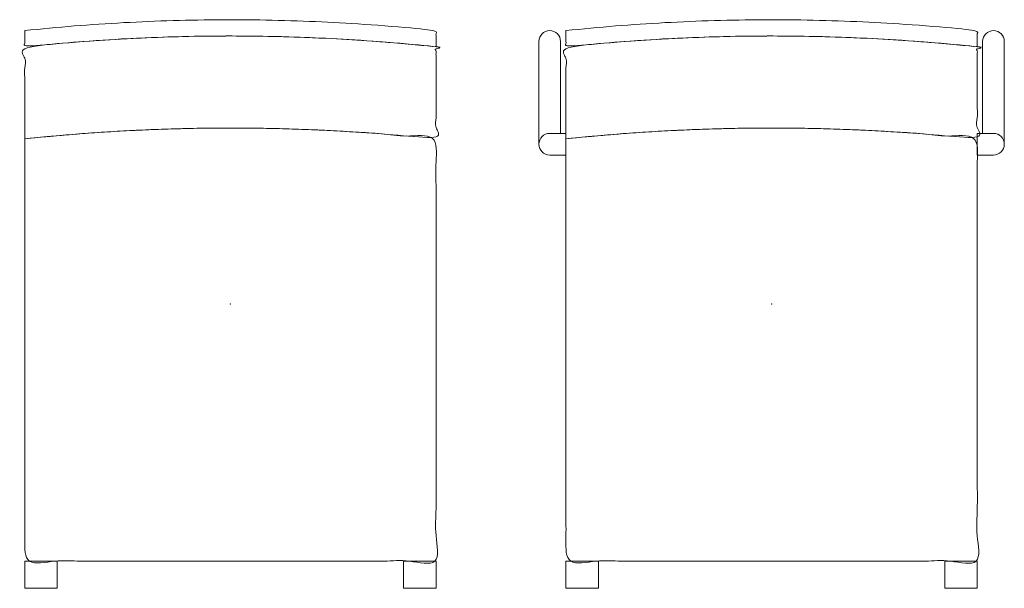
# Model space of a CAD drawing. Header units: metres. Extents: x -0.195 to 0.715, y -0.246 to 0.279.
import ezdxf

# ---------------------------------------------------------------- set-up
doc = ezdxf.new("R2010")
doc.units = ezdxf.units.M
doc.header["$MEASUREMENT"] = 0
doc.layers.add('72_VITRA_INSERT', color=7, linetype='Continuous')
for name, color, linetype, lineweight in [('72_VITRA_STANDARD_D2_CH_FOOT', 7, 'Continuous', 5), ('72_VITRA_STANDARD_D2_CH_SEAT', 7, 'Continuous', 5), ('D2SNAP', 1, 'Continuous', 5)]:
    doc.layers.add(name, color=color, linetype=linetype, lineweight=lineweight)

# ---------------------------------------------------------------- blocks, each defined once
blk = doc.blocks.new('72_VITRA_STANDARD_D2_03_SEAT')
at = {"layer": '72_VITRA_STANDARD_D2_CH_SEAT'}
for points in [[(-0.1899999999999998, 0.2525000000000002), (-0.1899999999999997, 0.2450000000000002), (-0.1899999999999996, 0.2375000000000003), (-3.1e-15, 0.2574588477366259), (0.1900000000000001, 0.2375000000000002), (0.1900000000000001, 0.2450000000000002), (0.1900000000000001, 0.2525000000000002), (1e-16, 0.2724588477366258), (-0.1899999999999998, 0.2525000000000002)], [(-0.1899999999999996, 0.1525000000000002), (3e-16, 0.1724588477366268), (0.1900000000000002, 0.1525000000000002), (0.1900000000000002, 0.1950000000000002), (0.1900000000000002, 0.2375000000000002), (2e-16, 0.2574588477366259), (-0.1899999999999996, 0.2375000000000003), (-0.1899999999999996, 0.1950000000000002), (-0.1899999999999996, 0.1525000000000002)], [(-0.1899999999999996, 0.1525000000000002), (-0.1899999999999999, -0.0424999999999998), (-0.1900000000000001, -0.2374999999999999), (-1e-16, -0.2374999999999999), (0.1899999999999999, -0.2374999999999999), (0.1900000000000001, -0.0424999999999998), (0.1900000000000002, 0.1525000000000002), (2e-16, 0.1724588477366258), (-0.1899999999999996, 0.1525000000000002)]]:
    blk.add_open_spline(points, degree=2, knots=[0, 0, 0, 1, 1, 2, 2, 3, 3, 4, 4, 4], dxfattribs=at)
at = {"layer": 'D2SNAP'}
blk.add_point((0, 0), dxfattribs=at)
blk = doc.blocks.new('72_VITRA_STANDARD_D2_03_FEET')
at = {"layer": '72_VITRA_STANDARD_D2_CH_FOOT'}
for points in [[(-0.1900000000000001, -0.2624999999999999), (-0.1600000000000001, -0.2624999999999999), (-0.1600000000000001, -0.2374999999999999), (-0.1900000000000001, -0.2374999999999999)], [(0.1599999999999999, -0.2374999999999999), (0.1599999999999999, -0.2624999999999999), (0.1899999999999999, -0.2624999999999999), (0.1899999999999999, -0.2374999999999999)]]:
    blk.add_lwpolyline(points, close=True, dxfattribs=at)
at = {"layer": 'D2SNAP'}
blk.add_point((0, 0), dxfattribs=at)
blk = doc.blocks.new('72vitra_standard26FF78E1F6FC04BD6A3CA39FFDF0B19AA')
for name in ['72_VITRA_STANDARD_D2_03_SEAT', '72_VITRA_STANDARD_D2_03_FEET']:
    blk.add_blockref(name, (0, 0.0166))
blk = doc.blocks.new('XCAD030F71492662DDB8C0C6D3983491BBF042')
at = {"color": 7}
blk.add_blockref('72vitra_standard26FF78E1F6FC04BD6A3CA39FFDF0B19AA', (0, 0), dxfattribs=at)
blk = doc.blocks.new('72_VITRA_STANDARD_D2_03_FEET_STACKABLE')
at = {"layer": '72_VITRA_STANDARD_D2_CH_FOOT'}
for points in [[(-0.1950000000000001, 0.2425000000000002, 0.4142135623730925), (-0.2050000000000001, 0.2525000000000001, 0.4142135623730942), (-0.2150000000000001, 0.2425000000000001), (-0.2150000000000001, 0.1475000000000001, -0.414213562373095), (-0.205, 0.1575000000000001), (-0.1950000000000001, 0.1575000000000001)], [(0.205, 0.1575000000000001, -0.414213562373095), (0.215, 0.1475000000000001), (0.215, 0.2425000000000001, 0.414213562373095), (0.205, 0.2525000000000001, 0.414213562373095), (0.195, 0.2425000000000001), (0.195, 0.1575000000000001)], [(-0.205, 0.1575000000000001), (-0.19, 0.1575000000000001), (-0.19, 0.1375000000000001), (-0.205, 0.1375000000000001, -0.4142135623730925), (-0.215, 0.1475000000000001, -0.4142135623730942), (-0.205, 0.1575000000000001)], [(0.205, 0.1575000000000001), (0.19, 0.1575000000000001), (0.19, 0.1375000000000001), (0.205, 0.1375000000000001, 0.4142135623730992), (0.215, 0.1475000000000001, 0.4142135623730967), (0.205, 0.1575000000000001)]]:
    blk.add_lwpolyline(points, format="xyb", close=True, dxfattribs=at)
for points in [[(-0.1900000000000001, -0.2624999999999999), (-0.1600000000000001, -0.2624999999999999), (-0.1600000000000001, -0.2374999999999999), (-0.1900000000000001, -0.2374999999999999)], [(0.1599999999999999, -0.2374999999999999), (0.1599999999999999, -0.2624999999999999), (0.1899999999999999, -0.2624999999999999), (0.1899999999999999, -0.2374999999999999)]]:
    blk.add_lwpolyline(points, close=True, dxfattribs=at)
at = {"layer": 'D2SNAP', "linetype": 'Continuous'}
blk.add_point((0, 0), dxfattribs=at)
blk = doc.blocks.new('72vitra_standard2AA57249E1E7345DD9D96C07DC8E0CB95')
for name in ['72_VITRA_STANDARD_D2_03_SEAT', '72_VITRA_STANDARD_D2_03_FEET_STACKABLE']:
    blk.add_blockref(name, (0, 0.0166))
blk = doc.blocks.new('XCAD03F7CE67946B1B3959678CB3A710FD3B49')
at = {"color": 7}
blk.add_blockref('72vitra_standard2AA57249E1E7345DD9D96C07DC8E0CB95', (0, 0), dxfattribs=at)

msp = doc.modelspace()

# ---------------------------------------------------------------- block references
at = {"layer": '72_VITRA_INSERT'}
for name, p in [('XCAD030F71492662DDB8C0C6D3983491BBF042', (0, 0)), ('XCAD03F7CE67946B1B3959678CB3A710FD3B49', (0.5, 0))]:
    msp.add_blockref(name, p, dxfattribs=at)

doc.saveas('drawing.dxf')
